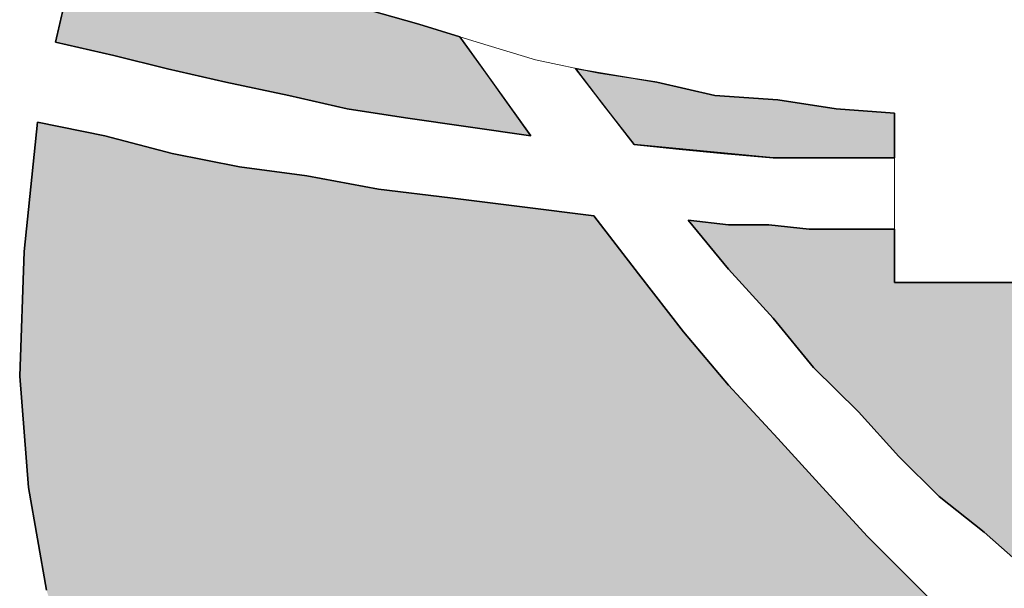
# Model space of a CAD drawing. Header units: millimetres. Extents: x -79464 to -76785, y -3788210 to -3782955.
# Tile 29 of 131: x -78333.64 to -78326.75, y -3785146.73 to -3785142.75. Entities that reach past the tile are written whole.
import ezdxf

# ---------------------------------------------------------------- set-up
doc = ezdxf.new("R2010")
doc.units = ezdxf.units.MM
doc.header["$LTSCALE"] = 8
doc.header["$MEASUREMENT"] = 0
doc.layers.add('VPM TEMPLATE', color=7, linetype='Continuous')

msp = doc.modelspace()

# ---------------------------------------------------------------- hatches: boundary and pattern name
at = {"layer": 'VPM TEMPLATE'}
for color, points in [(7, [(-78332.0745, -3785142.3151), (-78332.4825, -3785142.1592), (-78332.8595, -3785141.9408), (-78333.1319, -3785141.783), (-78333.2057, -3785142.0967), (-78333.2996, -3785142.5029), (-78333.3936, -3785142.9079), (-78332.9856, -3785143.0012), (-78332.6086, -3785143.0944), (-78332.2006, -3785143.1889), (-78331.7605, -3785143.2822), (-78331.3513, -3785143.3755), (-78330.9434, -3785143.4381), (-78330.5033, -3785143.5007), (-78330.0644, -3785143.5633), (-78330.2214, -3785143.3448), (-78330.3784, -3785143.1263), (-78330.562, -3785142.8709), (-78330.8494, -3785142.7827), (-78331.2895, -3785142.6588), (-78331.6975, -3785142.5029)]), (3, [(-78330.0644, -3785143.5633), (-78330.5033, -3785143.5007), (-78330.9434, -3785143.4381), (-78331.3513, -3785143.3755), (-78331.7605, -3785143.2822), (-78332.2006, -3785143.1889), (-78332.6086, -3785143.0944), (-78332.9856, -3785143.0012), (-78333.3936, -3785142.9079), (-78333.1319, -3785141.783), (-78332.8595, -3785141.9408), (-78332.4825, -3785142.1592), (-78332.0745, -3785142.3151), (-78331.6975, -3785142.5029), (-78331.2895, -3785142.6588), (-78330.8494, -3785142.7827), (-78330.562, -3785142.8709)]), (7, [(-78328.3684, -3785143.7191), (-78328.0222, -3785143.7191), (-78327.5191, -3785143.7191), (-78327.5191, -3785143.4062), (-78327.9283, -3785143.3755), (-78328.3362, -3785143.3129), (-78328.7763, -3785143.2822), (-78329.1843, -3785143.1889), (-78329.5922, -3785143.1263), (-78329.7519, -3785143.0925), (-78329.5613, -3785143.3448), (-78329.3413, -3785143.6246), (-78329.0273, -3785143.6565), (-78328.7133, -3785143.6872)]), (3, [(-78329.7519, -3785143.0925), (-78329.1843, -3785143.1889), (-78328.7763, -3785143.2822), (-78328.3362, -3785143.3129), (-78327.9283, -3785143.3755), (-78327.5191, -3785143.4062), (-78327.5191, -3785143.7191), (-78328.3684, -3785143.7191), (-78329.3413, -3785143.6246)]), (3, [(-78332.0115, -3785148.7706), (-78332.2624, -3785148.6454), (-78332.6716, -3785148.3337), (-78333.0165, -3785147.898), (-78333.2675, -3785147.3678), (-78333.4566, -3785146.7431), (-78333.5827, -3785146.0264), (-78333.6445, -3785145.2471), (-78333.6136, -3785144.3733), (-78333.5197, -3785143.4688), (-78333.0487, -3785143.5633), (-78332.5764, -3785143.6872), (-78332.1054, -3785143.7805), (-78331.6344, -3785143.8431), (-78331.1325, -3785143.9364), (-78330.6294, -3785143.9989), (-78330.1263, -3785144.0615), (-78329.6244, -3785144.1241), (-78329.3104, -3785144.5291), (-78328.9964, -3785144.9354), (-78328.6824, -3785145.3085), (-78328.3362, -3785145.6828), (-78328.0222, -3785146.0264), (-78327.7082, -3785146.3688), (-78327.3942, -3785146.6818), (-78327.0802, -3785146.9935), (-78327.4573, -3785147.3052), (-78327.8022, -3785147.5544), (-78328.1792, -3785147.8035), (-78328.5254, -3785148.0539), (-78329.2164, -3785148.427), (-78329.5613, -3785148.5841), (-78329.9074, -3785148.708), (-78330.2214, -3785148.8013), (-78330.8803, -3785148.8958), (-78331.4465, -3785148.8958), (-78331.7284, -3785148.8332)]), (7, [(-78327.2051, -3785144.5917), (-78327.5191, -3785144.5917), (-78327.5191, -3785144.4052), (-78327.5191, -3785144.2174), (-78328.1162, -3785144.2174), (-78328.3993, -3785144.1867), (-78328.6824, -3785144.1867), (-78328.9642, -3785144.1548), (-78328.6824, -3785144.4984), (-78328.3684, -3785144.8409), (-78328.0853, -3785145.1845), (-78327.7713, -3785145.4962), (-78327.4882, -3785145.808), (-78327.2051, -3785146.089), (-78326.8911, -3785146.3381), (-78326.6092, -3785146.5873), (-78326.3261, -3785146.3381), (-78326.0121, -3785146.0571), (-78325.7291, -3785145.7454), (-78325.446, -3785145.4336), (-78325.1641, -3785145.1219), (-78324.881, -3785144.7795), (-78324.5979, -3785144.4359), (-78324.347, -3785144.0922), (-78324.6301, -3785144.1241), (-78324.9119, -3785144.1241), (-78325.195, -3785144.1548), (-78325.4781, -3785144.1867), (-78326.0752, -3785144.1867), (-78326.0752, -3785144.2174), (-78326.0752, -3785144.5917), (-78326.3261, -3785144.5917)]), (3, [(-78326.6092, -3785146.5873), (-78326.8911, -3785146.3381), (-78327.2051, -3785146.089), (-78327.4882, -3785145.808), (-78327.7713, -3785145.4962), (-78328.0853, -3785145.1845), (-78328.3684, -3785144.8409), (-78328.6824, -3785144.4984), (-78328.9642, -3785144.1548), (-78328.6824, -3785144.1867), (-78328.3993, -3785144.1867), (-78328.1162, -3785144.2174), (-78327.5191, -3785144.2174), (-78327.5191, -3785144.5917), (-78326.0752, -3785144.5917), (-78326.0752, -3785144.1866), (-78325.4781, -3785144.1867), (-78324.9119, -3785144.1241), (-78324.6301, -3785144.1241), (-78324.347, -3785144.0922), (-78324.5979, -3785144.4359), (-78324.881, -3785144.7795), (-78325.1641, -3785145.1219), (-78325.446, -3785145.4336), (-78325.7291, -3785145.7454), (-78326.0121, -3785146.0571), (-78326.3261, -3785146.3381)])]:
    msp.add_hatch(color=color, dxfattribs=at).paths.add_polyline_path(points, flags=0)

# ---------------------------------------------------------------- linework, layer by layer
at = {"layer": 'VPM TEMPLATE', "color": 7, "lineweight": 18}
for p, q in [((-78333.2996, -3785142.5029), (-78333.3936, -3785142.9079)), ((-78331.2895, -3785142.6588), (-78330.8494, -3785142.7827)), ((-78330.8494, -3785142.7827), (-78330.4415, -3785142.9079)), ((-78333.3936, -3785142.9079), (-78332.9856, -3785143.0012)), ((-78330.4415, -3785142.9079), (-78330.0323, -3785143.0331)), ((-78332.9856, -3785143.0012), (-78332.6086, -3785143.0944)), ((-78330.0323, -3785143.0331), (-78329.5922, -3785143.1263)), ((-78332.6086, -3785143.0944), (-78332.2006, -3785143.1889)), ((-78329.5613, -3785143.3448), (-78329.7519, -3785143.0925)), ((-78329.5922, -3785143.1263), (-78329.1843, -3785143.1889)), ((-78332.2006, -3785143.1889), (-78331.7605, -3785143.2822)), ((-78329.1843, -3785143.1889), (-78328.7763, -3785143.2822)), ((-78331.7605, -3785143.2822), (-78331.3513, -3785143.3755)), ((-78328.7763, -3785143.2822), (-78328.3362, -3785143.3129)), ((-78327.9283, -3785143.3755), (-78328.3362, -3785143.3129)), ((-78329.5613, -3785143.3448), (-78329.3413, -3785143.6246)), ((-78327.9283, -3785143.3755), (-78327.5191, -3785143.4062)), ((-78327.5191, -3785143.9057), (-78327.5191, -3785143.4062)), ((-78327.5191, -3785143.4062), (-78327.5191, -3785144.5917)), ((-78329.3413, -3785143.6246), (-78329.0273, -3785143.6565)), ((-78329.0273, -3785143.6565), (-78328.7133, -3785143.6872)), ((-78328.7133, -3785143.6872), (-78328.3684, -3785143.7191)), ((-78328.3684, -3785143.7191), (-78328.0222, -3785143.7191)), ((-78328.0222, -3785143.7191), (-78327.5191, -3785143.7191)), ((-78327.5191, -3785144.4052), (-78327.5191, -3785143.9057)), ((-78328.6824, -3785144.1867), (-78328.9642, -3785144.1548)), ((-78328.9642, -3785144.1548), (-78328.6824, -3785144.4984)), ((-78328.3993, -3785144.1867), (-78328.6824, -3785144.1867)), ((-78328.1162, -3785144.2174), (-78328.3993, -3785144.1867)), ((-78328.1162, -3785144.2174), (-78327.5191, -3785144.2174)), ((-78327.5191, -3785144.4052), (-78327.5191, -3785144.5917)), ((-78328.6824, -3785144.4984), (-78328.3684, -3785144.8409)), ((-78327.5191, -3785144.5917), (-78326.0752, -3785144.5917)), ((-78327.5191, -3785144.5917), (-78327.2051, -3785144.5917)), ((-78326.3261, -3785144.5917), (-78327.2051, -3785144.5917)), ((-78328.3684, -3785144.8409), (-78328.0853, -3785145.1845)), ((-78328.0853, -3785145.1845), (-78327.7713, -3785145.4962)), ((-78327.7713, -3785145.4962), (-78327.4882, -3785145.808)), ((-78327.4882, -3785145.808), (-78327.2051, -3785146.089)), ((-78327.2051, -3785146.089), (-78326.8911, -3785146.3381)), ((-78326.8911, -3785146.3381), (-78326.6092, -3785146.5873))]:
    msp.add_line(p, q, dxfattribs=at)
at = {"layer": 'VPM TEMPLATE', "color": 7}
for points in [[(-78332.0745, -3785142.3151), (-78332.4825, -3785142.1592), (-78332.8595, -3785141.9408), (-78333.1319, -3785141.783), (-78333.2057, -3785142.0967), (-78333.2996, -3785142.5029), (-78333.3936, -3785142.9079), (-78332.9856, -3785143.0012), (-78332.6086, -3785143.0944), (-78332.2006, -3785143.1889), (-78331.7605, -3785143.2822), (-78331.3513, -3785143.3755), (-78330.9434, -3785143.4381), (-78330.5033, -3785143.5007), (-78330.0644, -3785143.5633), (-78330.2214, -3785143.3448), (-78330.3784, -3785143.1263), (-78330.562, -3785142.8709), (-78330.8494, -3785142.7827), (-78331.2895, -3785142.6588), (-78331.6975, -3785142.5029), (-78332.0745, -3785142.3151), (-78332.0745, -3785142.3151)], [(-78328.3684, -3785143.7191), (-78328.0222, -3785143.7191), (-78327.5191, -3785143.7191), (-78327.5191, -3785143.4062), (-78327.9283, -3785143.3755), (-78328.3362, -3785143.3129), (-78328.7763, -3785143.2822), (-78329.1843, -3785143.1889), (-78329.5922, -3785143.1263), (-78329.7519, -3785143.0925), (-78329.5613, -3785143.3448), (-78329.3413, -3785143.6246), (-78329.0273, -3785143.6565), (-78328.7133, -3785143.6872), (-78328.3684, -3785143.7191), (-78328.3684, -3785143.7191)], [(-78333.4566, -3785146.7431), (-78333.5827, -3785146.0264), (-78333.6445, -3785145.2471), (-78333.6136, -3785144.3733), (-78333.5197, -3785143.4688), (-78333.0487, -3785143.5633), (-78332.5764, -3785143.6872), (-78332.1054, -3785143.7805), (-78331.6344, -3785143.8431), (-78331.1325, -3785143.9364), (-78330.6294, -3785143.9989), (-78330.1263, -3785144.0615), (-78329.6244, -3785144.1241), (-78329.3104, -3785144.5291), (-78328.9964, -3785144.9354), (-78328.6824, -3785145.3085), (-78328.3362, -3785145.6828), (-78328.0222, -3785146.0264), (-78327.7082, -3785146.3688), (-78327.3942, -3785146.6818), (-78327.0802, -3785146.9935)], [(-78330.6294, -3785143.9989), (-78331.1325, -3785143.9364), (-78331.6344, -3785143.8431), (-78332.1054, -3785143.7805), (-78332.5764, -3785143.6872), (-78333.0487, -3785143.5633), (-78333.5197, -3785143.4688), (-78333.6136, -3785144.3733), (-78333.6445, -3785145.2471), (-78333.5827, -3785146.0264), (-78333.4566, -3785146.7431)], [(-78333.4566, -3785146.7431), (-78333.5827, -3785146.0264), (-78333.6445, -3785145.2471), (-78333.6136, -3785144.3733), (-78333.5197, -3785143.4688), (-78333.0487, -3785143.5633), (-78332.5764, -3785143.6872), (-78332.1054, -3785143.7805), (-78331.6344, -3785143.8431), (-78331.1325, -3785143.9364), (-78330.6294, -3785143.9989), (-78330.1263, -3785144.0615), (-78329.6244, -3785144.1241), (-78329.3104, -3785144.5291), (-78328.9964, -3785144.9354), (-78328.6824, -3785145.3085), (-78328.3362, -3785145.6828), (-78328.0222, -3785146.0264), (-78327.7082, -3785146.3688), (-78327.3942, -3785146.6818), (-78327.0802, -3785146.9935)], [(-78327.0802, -3785146.9935), (-78327.3942, -3785146.6818), (-78327.7082, -3785146.3688), (-78328.0222, -3785146.0264), (-78328.3362, -3785145.6828), (-78328.6824, -3785145.3085), (-78328.9964, -3785144.9354), (-78329.3104, -3785144.5291), (-78329.6244, -3785144.1241), (-78330.1263, -3785144.0615), (-78330.6294, -3785143.9989), (-78330.6294, -3785143.9989)], [(-78327.2051, -3785144.5917), (-78327.5191, -3785144.5917), (-78327.5191, -3785144.4052), (-78327.5191, -3785144.2174), (-78328.1162, -3785144.2174), (-78328.3993, -3785144.1867), (-78328.6824, -3785144.1867), (-78328.9642, -3785144.1548), (-78328.6824, -3785144.4984), (-78328.3684, -3785144.8409), (-78328.0853, -3785145.1845), (-78327.7713, -3785145.4962), (-78327.4882, -3785145.808), (-78327.2051, -3785146.089), (-78326.8911, -3785146.3381), (-78326.6092, -3785146.5873)], [(-78326.3261, -3785144.5917), (-78327.2051, -3785144.5917), (-78327.2051, -3785144.5917)]]:
    msp.add_lwpolyline(points, dxfattribs=at)
at = {"layer": 'VPM TEMPLATE', "color": 3}
for points in [[(-78330.0644, -3785143.5633), (-78330.5033, -3785143.5007), (-78330.9434, -3785143.4381), (-78331.3513, -3785143.3755), (-78331.7605, -3785143.2822), (-78332.2006, -3785143.1889), (-78332.6086, -3785143.0944), (-78332.9856, -3785143.0012), (-78333.3936, -3785142.9079), (-78333.1319, -3785141.783), (-78332.8595, -3785141.9408), (-78332.4825, -3785142.1592), (-78332.0745, -3785142.3151), (-78331.6975, -3785142.5029), (-78331.2895, -3785142.6588), (-78330.8494, -3785142.7827), (-78330.562, -3785142.8709), (-78330.0644, -3785143.5633), (-78330.0644, -3785143.5633)], [(-78329.7519, -3785143.0925), (-78329.1843, -3785143.1889), (-78328.7763, -3785143.2822), (-78328.3362, -3785143.3129), (-78327.9283, -3785143.3755), (-78327.5191, -3785143.4062), (-78327.5191, -3785143.7191), (-78328.3684, -3785143.7191), (-78329.3413, -3785143.6246), (-78329.7519, -3785143.0925), (-78329.7519, -3785143.0925)], [(-78333.4566, -3785146.7431), (-78333.5827, -3785146.0264), (-78333.6445, -3785145.2471), (-78333.6136, -3785144.3733), (-78333.5197, -3785143.4688), (-78333.0487, -3785143.5633), (-78332.5764, -3785143.6872), (-78332.1054, -3785143.7805), (-78331.6344, -3785143.8431), (-78331.1325, -3785143.9364), (-78330.6294, -3785143.9989), (-78330.1263, -3785144.0615), (-78329.6244, -3785144.1241), (-78329.3104, -3785144.5291), (-78328.9964, -3785144.9354), (-78328.6824, -3785145.3085), (-78328.3362, -3785145.6828), (-78328.0222, -3785146.0264), (-78327.7082, -3785146.3688), (-78327.3942, -3785146.6818), (-78327.0802, -3785146.9935)], [(-78326.6092, -3785146.5873), (-78326.8911, -3785146.3381), (-78327.2051, -3785146.089), (-78327.4882, -3785145.808), (-78327.7713, -3785145.4962), (-78328.0853, -3785145.1845), (-78328.3684, -3785144.8409), (-78328.6824, -3785144.4984), (-78328.9642, -3785144.1548), (-78328.6824, -3785144.1867), (-78328.3993, -3785144.1867), (-78328.1162, -3785144.2174), (-78327.5191, -3785144.2174), (-78327.5191, -3785144.5917), (-78326.0752, -3785144.5917)]]:
    msp.add_lwpolyline(points, dxfattribs=at)
at = {"layer": 'VPM TEMPLATE', "color": 7, "lineweight": 9}
for points in [[(-78331.3513, -3785143.3755), (-78330.9434, -3785143.4381), (-78330.5033, -3785143.5007), (-78330.0644, -3785143.5633), (-78330.2214, -3785143.3448), (-78330.3784, -3785143.1263), (-78330.562, -3785142.8709)], [(-78333.4566, -3785146.7431), (-78333.5827, -3785146.0264), (-78333.6445, -3785145.2471), (-78333.6136, -3785144.3733), (-78333.5197, -3785143.4688), (-78333.0487, -3785143.5633), (-78332.5764, -3785143.6872), (-78332.1054, -3785143.7805), (-78331.6344, -3785143.8431), (-78331.1325, -3785143.9364), (-78330.6294, -3785143.9989), (-78330.1263, -3785144.0615), (-78329.6244, -3785144.1241), (-78329.3104, -3785144.5291), (-78328.9964, -3785144.9354), (-78328.6824, -3785145.3085), (-78328.3362, -3785145.6828), (-78328.0222, -3785146.0264), (-78327.7082, -3785146.3688), (-78327.3942, -3785146.6818), (-78327.0802, -3785146.9935)]]:
    msp.add_lwpolyline(points, dxfattribs=at)

doc.saveas('drawing.dxf')
